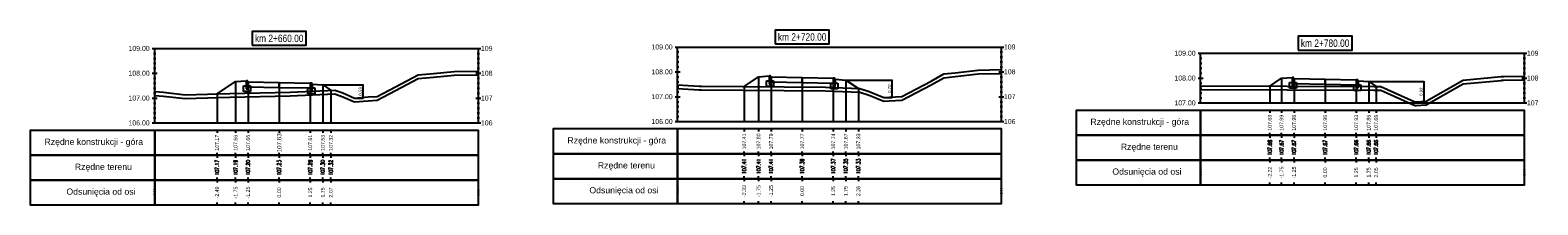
# Model space of a CAD drawing. Extents: x 7537626 to 7538805, y 5722894 to 5725486.
# Tile 38 of 90: x 7538261 to 7538321, y 5725386 to 5725393. Entities that reach past the tile are written whole.
import ezdxf

# ---------------------------------------------------------------- set-up
doc = ezdxf.new("R2010")
doc.units = 0
doc.header["$PDMODE"] = 35
doc.header["$PDSIZE"] = 0.3
for name, color, linetype in [('C-DROGI-PROFILE', 7, 'Continuous'), ('C-DROGI-PROFILE-ETYKIETY', 7, 'Continuous'), ('C-DROGI-PRZEKROJE-ETYKIETY', 7, 'Continuous'), ('C-POPRZECZKA-przekrój', 2, 'Continuous'), ('C-POPRZECZKA-widok', 1, 'Continuous')]:
    doc.layers.add(name, color=color, linetype=linetype)
for name, color, linetype, true_color in [('C-humus', 7, 'Continuous', 0x003df5), ('C-Teren', 7, 'Continuous', 0x005716), ('poprzeczki', 7, 'Continuous', 0x0000d6)]:
    doc.layers.add(name, color=color, linetype=linetype, true_color=true_color)
doc.styles.add('2mm08', font='arial.ttf', dxfattribs={"width": 0.8})
doc.styles.add('opis_50', font='arial.ttf', dxfattribs={"height": 0.125})
doc.styles.get("Standard").update_dxf_attribs({"font": 'arial.ttf'})
doc.dimstyles.new('OPIS_50', dxfattribs={"dimscale": 0.5, "dimtxt": 0.125, "dimasz": 0.25, "dimexe": 0.1, "dimexo": 0.15, "dimgap": 0.1, "dimtad": 1, "dimzin": 0, "dimtxsty": 'opis_50', "dimblk": 'ARCHTICK', "dimcen": 0.15, "dimdle": 0.1, "dimaunit": 2, "dimadec": 4, "dimazin": 0, "dimtfac": 1, "dimtmove": 0, "dimatfit": 3, "dimfxl": 1, "dimarcsym": 0})

# ---------------------------------------------------------------- blocks, each defined once
blk = doc.blocks.new('_ArchTick')
at = {"color": 0, "linetype": 'ByBlock', "const_width": 0.15}
blk.add_lwpolyline([(-0.5, -0.5), (0.5, 0.5)], dxfattribs=at)
blk = doc.blocks.new('*D131')
at = {"layer": 'Defpoints', "color": 0, "transparency": 16777216}
for p in [(7538272.328, 5725390.816), (7538273.605, 5725390.282), (7538273.934, 5725390.282)]:
    blk.add_point(p, dxfattribs=at)
at = {"layer": 'poprzeczki', "color": 0, "lineweight": -2, "transparency": 16777216}
for p, q in [((7538272.343, 5725390.816), (7538273.944, 5725390.816)), ((7538273.934, 5725390.826), (7538273.934, 5725390.272)), ((7538273.62, 5725390.282), (7538273.944, 5725390.282))]:
    blk.add_line(p, q, dxfattribs=at)
at = {"layer": 'poprzeczki', "color": 0, "lineweight": -2, "transparency": 16777216, "xscale": 0.025, "yscale": 0.025, "zscale": 0.025}
for p, rotation in [((7538273.934, 5725390.816), 90), ((7538273.934, 5725390.282), 270)]:
    blk.add_blockref('_ArchTick', p, dxfattribs=dict(at, rotation=rotation))
at = {"layer": 'poprzeczki', "color": 0, "transparency": 16777216, "insert": (7538273.849, 5725390.549), "char_height": 0.125, "attachment_point": 5, "rotation": 90, "style": 'opis_50'}
blk.add_mtext('0,53', dxfattribs=at)
blk = doc.blocks.new('*D134')
at = {"layer": 'Defpoints', "color": 0, "transparency": 16777216}
for p in [(7538293.328, 5725391.009), (7538294.86, 5725390.312), (7538295.18, 5725390.312)]:
    blk.add_point(p, dxfattribs=at)
at = {"layer": 'poprzeczki', "color": 0, "lineweight": -2, "transparency": 16777216}
for p, q in [((7538293.343, 5725391.009), (7538295.19, 5725391.009)), ((7538295.18, 5725391.019), (7538295.18, 5725390.302)), ((7538294.875, 5725390.312), (7538295.19, 5725390.312))]:
    blk.add_line(p, q, dxfattribs=at)
at = {"layer": 'poprzeczki', "color": 0, "lineweight": -2, "transparency": 16777216, "xscale": 0.025, "yscale": 0.025, "zscale": 0.025}
for p, rotation in [((7538295.18, 5725391.009), 90), ((7538295.18, 5725390.312), 270)]:
    blk.add_blockref('_ArchTick', p, dxfattribs=dict(at, rotation=rotation))
at = {"layer": 'poprzeczki', "color": 0, "transparency": 16777216, "insert": (7538295.095, 5725390.661), "char_height": 0.125, "attachment_point": 5, "rotation": 90, "style": 'opis_50'}
blk.add_mtext('0,70', dxfattribs=at)
blk = doc.blocks.new('*D137')
at = {"layer": 'Defpoints', "color": 0, "transparency": 16777216}
for p in [(7538314.328, 5725390.949), (7538316.217, 5725390.13), (7538316.535, 5725390.13)]:
    blk.add_point(p, dxfattribs=at)
at = {"layer": 'poprzeczki', "color": 0, "lineweight": -2, "transparency": 16777216}
for p, q in [((7538314.343, 5725390.949), (7538316.545, 5725390.949)), ((7538316.535, 5725390.959), (7538316.535, 5725390.12)), ((7538316.232, 5725390.13), (7538316.545, 5725390.13))]:
    blk.add_line(p, q, dxfattribs=at)
at = {"layer": 'poprzeczki', "color": 0, "lineweight": -2, "transparency": 16777216, "xscale": 0.025, "yscale": 0.025, "zscale": 0.025}
for p, rotation in [((7538316.535, 5725390.949), 90), ((7538316.535, 5725390.13), 270)]:
    blk.add_blockref('_ArchTick', p, dxfattribs=dict(at, rotation=rotation))
at = {"layer": 'poprzeczki', "color": 0, "transparency": 16777216, "insert": (7538316.45, 5725390.539), "char_height": 0.125, "attachment_point": 5, "rotation": 90, "style": 'opis_50'}
blk.add_mtext('0,82', dxfattribs=at)

msp = doc.modelspace()

# ---------------------------------------------------------------- linework, layer by layer
at = {"layer": 'C-DROGI-PROFILE', "color": 7, "linetype": 'Continuous', "lineweight": -3}
for p, q in [((7538310.358, 5725389.789), (7538310.358, 5725389.689)), ((7538310.828, 5725389.789), (7538310.828, 5725389.689)), ((7538311.328, 5725389.789), (7538311.328, 5725389.689)), ((7538312.578, 5725389.789), (7538312.578, 5725389.689)), ((7538313.828, 5725389.789), (7538313.828, 5725389.689)), ((7538314.328, 5725389.789), (7538314.328, 5725389.689)), ((7538314.624, 5725389.789), (7538314.624, 5725389.689)), ((7538268.083, 5725388.983), (7538268.083, 5725388.883)), ((7538268.828, 5725388.983), (7538268.828, 5725388.883)), ((7538269.328, 5725388.983), (7538269.328, 5725388.883)), ((7538270.578, 5725388.983), (7538270.578, 5725388.883)), ((7538271.828, 5725388.983), (7538271.828, 5725388.883)), ((7538272.328, 5725388.983), (7538272.328, 5725388.883)), ((7538272.652, 5725388.983), (7538272.652, 5725388.883)), ((7538289.249, 5725389.039), (7538289.249, 5725388.939)), ((7538289.828, 5725389.039), (7538289.828, 5725388.939)), ((7538290.328, 5725389.039), (7538290.328, 5725388.939)), ((7538291.578, 5725389.039), (7538291.578, 5725388.939)), ((7538292.828, 5725389.039), (7538292.828, 5725388.939)), ((7538293.328, 5725389.039), (7538293.328, 5725388.939)), ((7538293.835, 5725389.039), (7538293.835, 5725388.939)), ((7538310.358, 5725388.789), (7538310.358, 5725388.889)), ((7538310.358, 5725388.789), (7538310.358, 5725388.689)), ((7538310.828, 5725388.789), (7538310.828, 5725388.889)), ((7538310.828, 5725388.789), (7538310.828, 5725388.689)), ((7538311.328, 5725388.789), (7538311.328, 5725388.889)), ((7538311.328, 5725388.789), (7538311.328, 5725388.689)), ((7538312.578, 5725388.789), (7538312.578, 5725388.889)), ((7538312.578, 5725388.789), (7538312.578, 5725388.689)), ((7538313.828, 5725388.789), (7538313.828, 5725388.889)), ((7538313.828, 5725388.789), (7538313.828, 5725388.689)), ((7538314.328, 5725388.789), (7538314.328, 5725388.889)), ((7538314.328, 5725388.789), (7538314.328, 5725388.689)), ((7538314.624, 5725388.789), (7538314.624, 5725388.889)), ((7538314.624, 5725388.789), (7538314.624, 5725388.689)), ((7538268.083, 5725387.983), (7538268.083, 5725388.083)), ((7538268.083, 5725387.983), (7538268.083, 5725387.883)), ((7538268.828, 5725387.983), (7538268.828, 5725388.083)), ((7538268.828, 5725387.983), (7538268.828, 5725387.883)), ((7538269.328, 5725387.983), (7538269.328, 5725388.083)), ((7538269.328, 5725387.983), (7538269.328, 5725387.883)), ((7538270.578, 5725387.983), (7538270.578, 5725388.083)), ((7538270.578, 5725387.983), (7538270.578, 5725387.883)), ((7538271.828, 5725387.983), (7538271.828, 5725388.083)), ((7538271.828, 5725387.983), (7538271.828, 5725387.883)), ((7538272.328, 5725387.983), (7538272.328, 5725388.083)), ((7538272.328, 5725387.983), (7538272.328, 5725387.883)), ((7538272.652, 5725387.983), (7538272.652, 5725388.083)), ((7538272.652, 5725387.983), (7538272.652, 5725387.883)), ((7538289.249, 5725388.039), (7538289.249, 5725388.139)), ((7538289.249, 5725388.039), (7538289.249, 5725387.939)), ((7538289.828, 5725388.039), (7538289.828, 5725388.139)), ((7538289.828, 5725388.039), (7538289.828, 5725387.939)), ((7538290.328, 5725388.039), (7538290.328, 5725388.139)), ((7538290.328, 5725388.039), (7538290.328, 5725387.939)), ((7538291.578, 5725388.039), (7538291.578, 5725388.139)), ((7538291.578, 5725388.039), (7538291.578, 5725387.939)), ((7538292.828, 5725388.039), (7538292.828, 5725388.139)), ((7538292.828, 5725388.039), (7538292.828, 5725387.939)), ((7538293.328, 5725388.039), (7538293.328, 5725388.139)), ((7538293.328, 5725388.039), (7538293.328, 5725387.939)), ((7538293.835, 5725388.039), (7538293.835, 5725388.139)), ((7538293.835, 5725388.039), (7538293.835, 5725387.939)), ((7538310.358, 5725387.789), (7538310.358, 5725387.889)), ((7538310.358, 5725387.789), (7538310.358, 5725387.689)), ((7538310.828, 5725387.789), (7538310.828, 5725387.889)), ((7538310.828, 5725387.789), (7538310.828, 5725387.689)), ((7538311.328, 5725387.789), (7538311.328, 5725387.889)), ((7538311.328, 5725387.789), (7538311.328, 5725387.689)), ((7538312.578, 5725387.789), (7538312.578, 5725387.889)), ((7538312.578, 5725387.789), (7538312.578, 5725387.689)), ((7538313.828, 5725387.789), (7538313.828, 5725387.889)), ((7538313.828, 5725387.789), (7538313.828, 5725387.689)), ((7538314.328, 5725387.789), (7538314.328, 5725387.889)), ((7538314.328, 5725387.789), (7538314.328, 5725387.689)), ((7538314.624, 5725387.789), (7538314.624, 5725387.889)), ((7538314.624, 5725387.789), (7538314.624, 5725387.689)), ((7538268.083, 5725386.983), (7538268.083, 5725387.083)), ((7538268.083, 5725386.983), (7538268.083, 5725386.883)), ((7538268.828, 5725386.983), (7538268.828, 5725387.083)), ((7538268.828, 5725386.983), (7538268.828, 5725386.883)), ((7538269.328, 5725386.983), (7538269.328, 5725387.083)), ((7538269.328, 5725386.983), (7538269.328, 5725386.883)), ((7538270.578, 5725386.983), (7538270.578, 5725387.083)), ((7538270.578, 5725386.983), (7538270.578, 5725386.883)), ((7538271.828, 5725386.983), (7538271.828, 5725387.083)), ((7538271.828, 5725386.983), (7538271.828, 5725386.883)), ((7538272.328, 5725386.983), (7538272.328, 5725387.083)), ((7538272.328, 5725386.983), (7538272.328, 5725386.883)), ((7538272.652, 5725386.983), (7538272.652, 5725387.083)), ((7538272.652, 5725386.983), (7538272.652, 5725386.883)), ((7538289.249, 5725387.039), (7538289.249, 5725387.139)), ((7538289.249, 5725387.039), (7538289.249, 5725386.939)), ((7538289.828, 5725387.039), (7538289.828, 5725387.139)), ((7538289.828, 5725387.039), (7538289.828, 5725386.939)), ((7538290.328, 5725387.039), (7538290.328, 5725387.139)), ((7538290.328, 5725387.039), (7538290.328, 5725386.939)), ((7538291.578, 5725387.039), (7538291.578, 5725387.139)), ((7538291.578, 5725387.039), (7538291.578, 5725386.939)), ((7538292.828, 5725387.039), (7538292.828, 5725387.139)), ((7538292.828, 5725387.039), (7538292.828, 5725386.939)), ((7538293.328, 5725387.039), (7538293.328, 5725387.139)), ((7538293.328, 5725387.039), (7538293.328, 5725386.939)), ((7538293.835, 5725387.039), (7538293.835, 5725387.139)), ((7538293.835, 5725387.039), (7538293.835, 5725386.939)), ((7538310.358, 5725386.789), (7538310.358, 5725386.889)), ((7538310.828, 5725386.789), (7538310.828, 5725386.889)), ((7538311.328, 5725386.789), (7538311.328, 5725386.889)), ((7538312.578, 5725386.789), (7538312.578, 5725386.889)), ((7538313.828, 5725386.789), (7538313.828, 5725386.889)), ((7538314.328, 5725386.789), (7538314.328, 5725386.889)), ((7538314.624, 5725386.789), (7538314.624, 5725386.889)), ((7538268.083, 5725385.983), (7538268.083, 5725386.083)), ((7538268.828, 5725385.983), (7538268.828, 5725386.083)), ((7538269.328, 5725385.983), (7538269.328, 5725386.083)), ((7538270.578, 5725385.983), (7538270.578, 5725386.083)), ((7538271.828, 5725385.983), (7538271.828, 5725386.083)), ((7538272.328, 5725385.983), (7538272.328, 5725386.083)), ((7538272.652, 5725385.983), (7538272.652, 5725386.083)), ((7538289.249, 5725386.039), (7538289.249, 5725386.139)), ((7538289.828, 5725386.039), (7538289.828, 5725386.139)), ((7538290.328, 5725386.039), (7538290.328, 5725386.139)), ((7538291.578, 5725386.039), (7538291.578, 5725386.139)), ((7538292.828, 5725386.039), (7538292.828, 5725386.139)), ((7538293.328, 5725386.039), (7538293.328, 5725386.139)), ((7538293.835, 5725386.039), (7538293.835, 5725386.139))]:
    msp.add_line(p, q, dxfattribs=at)
at = {"layer": 'C-DROGI-PROFILE', "color": 1, "linetype": 'Continuous', "lineweight": -3}
for points in [[(7538307.578, 5725388.789), (7538307.578, 5725389.789), (7538302.578, 5725389.789), (7538302.578, 5725388.789)], [(7538307.578, 5725388.789), (7538320.578, 5725388.789), (7538320.578, 5725389.789), (7538307.578, 5725389.789)], [(7538265.578, 5725387.983), (7538265.578, 5725388.983), (7538260.578, 5725388.983), (7538260.578, 5725387.983)], [(7538265.578, 5725387.983), (7538278.578, 5725387.983), (7538278.578, 5725388.983), (7538265.578, 5725388.983)], [(7538286.578, 5725388.039), (7538286.578, 5725389.039), (7538281.578, 5725389.039), (7538281.578, 5725388.039)], [(7538286.578, 5725388.039), (7538299.578, 5725388.039), (7538299.578, 5725389.039), (7538286.578, 5725389.039)], [(7538307.578, 5725387.789), (7538307.578, 5725388.789), (7538302.578, 5725388.789), (7538302.578, 5725387.789)], [(7538307.578, 5725387.789), (7538320.578, 5725387.789), (7538320.578, 5725388.789), (7538307.578, 5725388.789)], [(7538265.578, 5725386.983), (7538265.578, 5725387.983), (7538260.578, 5725387.983), (7538260.578, 5725386.983)], [(7538265.578, 5725386.983), (7538278.578, 5725386.983), (7538278.578, 5725387.983), (7538265.578, 5725387.983)], [(7538286.578, 5725387.039), (7538286.578, 5725388.039), (7538281.578, 5725388.039), (7538281.578, 5725387.039)], [(7538286.578, 5725387.039), (7538299.578, 5725387.039), (7538299.578, 5725388.039), (7538286.578, 5725388.039)], [(7538307.578, 5725386.789), (7538307.578, 5725387.789), (7538302.578, 5725387.789), (7538302.578, 5725386.789)], [(7538307.578, 5725386.789), (7538320.578, 5725386.789), (7538320.578, 5725387.789), (7538307.578, 5725387.789)], [(7538265.578, 5725385.983), (7538265.578, 5725386.983), (7538260.578, 5725386.983), (7538260.578, 5725385.983)], [(7538265.578, 5725385.983), (7538278.578, 5725385.983), (7538278.578, 5725386.983), (7538265.578, 5725386.983)], [(7538286.578, 5725386.039), (7538286.578, 5725387.039), (7538281.578, 5725387.039), (7538281.578, 5725386.039)], [(7538286.578, 5725386.039), (7538299.578, 5725386.039), (7538299.578, 5725387.039), (7538286.578, 5725387.039)]]:
    msp.add_3dface(points, dxfattribs=at)
at = {"layer": 'C-DROGI-PRZEKROJE-ETYKIETY', "color": 1, "linetype": 'Continuous', "lineweight": -3}
for p, q in [((7538268.828, 5725390.946), (7538268.828, 5725389.283)), ((7538269.328, 5725390.94), (7538269.328, 5725389.283)), ((7538270.578, 5725390.915), (7538270.578, 5725389.283)), ((7538271.828, 5725390.89), (7538271.828, 5725389.283)), ((7538272.328, 5725390.816), (7538272.328, 5725389.283)), ((7538272.652, 5725390.6), (7538272.652, 5725389.283)), ((7538289.249, 5725390.753), (7538289.249, 5725389.339)), ((7538289.828, 5725391.139), (7538289.828, 5725389.339)), ((7538290.328, 5725391.133), (7538290.328, 5725389.339)), ((7538291.578, 5725391.108), (7538291.578, 5725389.339)), ((7538292.828, 5725391.083), (7538292.828, 5725389.339)), ((7538293.328, 5725391.009), (7538293.328, 5725389.339)), ((7538293.835, 5725390.671), (7538293.835, 5725389.339)), ((7538310.358, 5725390.765), (7538310.358, 5725390.089)), ((7538310.828, 5725391.079), (7538310.828, 5725390.089)), ((7538311.328, 5725391.072), (7538311.328, 5725390.089)), ((7538312.578, 5725391.047), (7538312.578, 5725390.089)), ((7538313.828, 5725391.022), (7538313.828, 5725390.089)), ((7538314.328, 5725390.949), (7538314.328, 5725390.089)), ((7538314.624, 5725390.751), (7538314.624, 5725390.089)), ((7538268.083, 5725390.45), (7538268.083, 5725389.283))]:
    msp.add_line(p, q, dxfattribs=at)
at = {"layer": 'C-humus'}
for p, q in [((7538276.769, 5725391.127), (7538277.607, 5725391.201)), ((7538277.607, 5725391.201), (7538278.578, 5725391.217)), ((7538297.72, 5725391.154), (7538298.649, 5725391.256)), ((7538298.649, 5725391.256), (7538299.578, 5725391.278)), ((7538274.516, 5725390.199), (7538275.244, 5725390.591)), ((7538275.244, 5725390.591), (7538276.158, 5725391.071)), ((7538276.158, 5725391.071), (7538276.769, 5725391.127)), ((7538286.578, 5725390.666), (7538287.446, 5725390.619)), ((7538287.446, 5725390.619), (7538287.449, 5725390.619)), ((7538287.449, 5725390.619), (7538287.455, 5725390.619)), ((7538287.455, 5725390.619), (7538287.535, 5725390.618)), ((7538287.535, 5725390.618), (7538292.514, 5725390.576)), ((7538292.514, 5725390.576), (7538293.892, 5725390.519)), ((7538295.578, 5725390.196), (7538296.753, 5725390.82)), ((7538296.753, 5725390.82), (7538297.269, 5725391.103)), ((7538297.269, 5725391.103), (7538297.72, 5725391.154)), ((7538307.578, 5725390.625), (7538314.53, 5725390.601)), ((7538314.53, 5725390.601), (7538314.743, 5725390.601)), ((7538314.743, 5725390.601), (7538314.821, 5725390.603)), ((7538314.821, 5725390.603), (7538316.153, 5725389.994)), ((7538316.638, 5725390.009), (7538318.098, 5725390.842)), ((7538318.098, 5725390.842), (7538318.127, 5725390.859)), ((7538318.127, 5725390.859), (7538319.643, 5725390.996)), ((7538319.643, 5725390.996), (7538319.675, 5725390.999)), ((7538319.675, 5725390.999), (7538319.76, 5725391.001)), ((7538319.76, 5725391.001), (7538320.578, 5725391.017)), ((7538265.578, 5725390.392), (7538265.932, 5725390.367)), ((7538265.932, 5725390.367), (7538266.802, 5725390.265)), ((7538266.802, 5725390.265), (7538268.595, 5725390.314)), ((7538268.595, 5725390.314), (7538271.019, 5725390.375)), ((7538271.019, 5725390.375), (7538272.813, 5725390.457)), ((7538272.813, 5725390.457), (7538273.14, 5725390.338)), ((7538273.14, 5725390.338), (7538273.605, 5725390.132)), ((7538273.605, 5725390.132), (7538274.148, 5725390.177)), ((7538274.148, 5725390.177), (7538274.516, 5725390.199)), ((7538293.892, 5725390.519), (7538294.271, 5725390.403)), ((7538294.271, 5725390.403), (7538294.86, 5725390.162)), ((7538294.86, 5725390.162), (7538295.074, 5725390.169)), ((7538295.074, 5725390.169), (7538295.578, 5725390.196)), ((7538316.153, 5725389.994), (7538316.199, 5725389.978)), ((7538316.199, 5725389.978), (7538316.217, 5725389.98)), ((7538316.217, 5725389.98), (7538316.638, 5725390.009))]:
    msp.add_line(p, q, dxfattribs=at)
at = {"layer": 'C-POPRZECZKA-przekrój', "color": 2, "linetype": 'Continuous', "lineweight": -3}
for p, q in [((7538289.828, 5725391.139), (7538290.248, 5725391.173)), ((7538290.288, 5725391.173), (7538290.248, 5725391.173)), ((7538290.248, 5725391.173), (7538290.248, 5725390.843)), ((7538290.293, 5725391.172), (7538290.288, 5725391.173)), ((7538290.302, 5725391.17), (7538290.293, 5725391.172)), ((7538290.31, 5725391.166), (7538290.302, 5725391.17)), ((7538268.083, 5725390.45), (7538268.828, 5725390.946)), ((7538268.828, 5725390.946), (7538269.248, 5725390.98)), ((7538269.148, 5725390.55), (7538269.148, 5725390.78)), ((7538269.148, 5725390.78), (7538269.248, 5725390.78)), ((7538269.288, 5725390.98), (7538269.248, 5725390.98)), ((7538269.248, 5725390.98), (7538269.248, 5725390.65)), ((7538269.248, 5725390.78), (7538269.248, 5725390.68)), ((7538269.248, 5725390.68), (7538269.328, 5725390.68)), ((7538269.248, 5725390.65), (7538269.328, 5725390.65)), ((7538269.293, 5725390.979), (7538269.288, 5725390.98)), ((7538269.302, 5725390.977), (7538269.293, 5725390.979)), ((7538269.31, 5725390.973), (7538269.302, 5725390.977)), ((7538269.316, 5725390.968), (7538269.31, 5725390.973)), ((7538269.32, 5725390.963), (7538269.316, 5725390.968)), ((7538269.325, 5725390.955), (7538269.32, 5725390.963)), ((7538269.327, 5725390.947), (7538269.325, 5725390.955)), ((7538269.328, 5725390.94), (7538269.327, 5725390.947)), ((7538269.328, 5725390.94), (7538270.578, 5725390.915)), ((7538269.328, 5725390.94), (7538269.329, 5725390.74)), ((7538269.328, 5725390.65), (7538269.328, 5725390.94)), ((7538269.328, 5725390.94), (7538269.328, 5725390.78)), ((7538269.328, 5725390.78), (7538269.428, 5725390.78)), ((7538269.329, 5725390.74), (7538270.578, 5725390.715)), ((7538269.428, 5725390.78), (7538269.428, 5725390.55)), ((7538270.578, 5725390.715), (7538270.578, 5725390.915)), ((7538270.578, 5725390.915), (7538271.828, 5725390.89)), ((7538270.578, 5725390.715), (7538271.827, 5725390.69)), ((7538271.728, 5725390.46), (7538271.728, 5725390.69)), ((7538271.728, 5725390.69), (7538271.828, 5725390.69)), ((7538271.828, 5725390.89), (7538271.827, 5725390.69)), ((7538271.868, 5725390.89), (7538271.828, 5725390.89)), ((7538271.828, 5725390.89), (7538271.828, 5725390.56)), ((7538271.828, 5725390.69), (7538271.828, 5725390.59)), ((7538271.828, 5725390.59), (7538271.908, 5725390.59)), ((7538271.873, 5725390.889), (7538271.868, 5725390.89)), ((7538271.882, 5725390.887), (7538271.873, 5725390.889)), ((7538271.89, 5725390.883), (7538271.882, 5725390.887)), ((7538271.896, 5725390.878), (7538271.89, 5725390.883)), ((7538271.9, 5725390.873), (7538271.896, 5725390.878)), ((7538271.905, 5725390.865), (7538271.9, 5725390.873)), ((7538271.907, 5725390.857), (7538271.905, 5725390.865)), ((7538271.908, 5725390.85), (7538271.907, 5725390.857)), ((7538271.908, 5725390.56), (7538271.908, 5725390.85)), ((7538271.908, 5725390.85), (7538271.908, 5725390.69)), ((7538271.908, 5725390.85), (7538272.328, 5725390.816)), ((7538271.908, 5725390.69), (7538272.008, 5725390.69)), ((7538272.008, 5725390.69), (7538272.008, 5725390.46)), ((7538272.328, 5725390.816), (7538272.652, 5725390.6)), ((7538289.249, 5725390.753), (7538289.828, 5725391.139)), ((7538290.148, 5725390.743), (7538290.148, 5725390.973)), ((7538290.148, 5725390.973), (7538290.248, 5725390.973)), ((7538290.428, 5725390.743), (7538290.148, 5725390.743)), ((7538290.248, 5725390.973), (7538290.248, 5725390.873)), ((7538290.248, 5725390.873), (7538290.328, 5725390.873)), ((7538290.248, 5725390.843), (7538290.328, 5725390.843)), ((7538290.316, 5725391.161), (7538290.31, 5725391.166)), ((7538290.32, 5725391.156), (7538290.316, 5725391.161)), ((7538290.325, 5725391.148), (7538290.32, 5725391.156)), ((7538290.327, 5725391.14), (7538290.325, 5725391.148)), ((7538290.328, 5725391.133), (7538290.327, 5725391.14)), ((7538290.328, 5725391.133), (7538291.578, 5725391.108)), ((7538290.328, 5725391.133), (7538290.329, 5725390.933)), ((7538290.328, 5725390.843), (7538290.328, 5725391.133)), ((7538290.328, 5725391.133), (7538290.328, 5725390.973)), ((7538290.328, 5725390.973), (7538290.428, 5725390.973)), ((7538290.329, 5725390.933), (7538291.578, 5725390.908)), ((7538290.428, 5725390.973), (7538290.428, 5725390.743)), ((7538291.578, 5725390.908), (7538291.578, 5725391.108)), ((7538291.578, 5725391.108), (7538292.828, 5725391.083)), ((7538291.578, 5725390.908), (7538292.827, 5725390.883)), ((7538292.728, 5725390.653), (7538292.728, 5725390.883)), ((7538292.728, 5725390.883), (7538292.828, 5725390.883)), ((7538293.008, 5725390.653), (7538292.728, 5725390.653)), ((7538292.828, 5725391.083), (7538292.827, 5725390.883)), ((7538292.868, 5725391.083), (7538292.828, 5725391.083)), ((7538292.828, 5725391.083), (7538292.828, 5725390.753)), ((7538292.828, 5725390.883), (7538292.828, 5725390.783)), ((7538292.828, 5725390.783), (7538292.908, 5725390.783)), ((7538292.828, 5725390.753), (7538292.908, 5725390.753)), ((7538292.873, 5725391.082), (7538292.868, 5725391.083)), ((7538292.882, 5725391.08), (7538292.873, 5725391.082)), ((7538292.89, 5725391.076), (7538292.882, 5725391.08)), ((7538292.896, 5725391.071), (7538292.89, 5725391.076)), ((7538292.9, 5725391.066), (7538292.896, 5725391.071)), ((7538292.905, 5725391.058), (7538292.9, 5725391.066)), ((7538292.907, 5725391.05), (7538292.905, 5725391.058)), ((7538292.908, 5725391.043), (7538292.907, 5725391.05)), ((7538292.908, 5725390.753), (7538292.908, 5725391.043)), ((7538292.908, 5725391.043), (7538292.908, 5725390.883)), ((7538292.908, 5725391.043), (7538293.328, 5725391.009)), ((7538292.908, 5725390.883), (7538293.008, 5725390.883)), ((7538293.008, 5725390.883), (7538293.008, 5725390.653)), ((7538293.328, 5725391.009), (7538293.835, 5725390.671)), ((7538310.358, 5725390.765), (7538310.828, 5725391.079)), ((7538310.828, 5725391.079), (7538311.248, 5725391.112)), ((7538311.148, 5725390.682), (7538311.148, 5725390.912)), ((7538311.148, 5725390.912), (7538311.248, 5725390.912)), ((7538311.428, 5725390.682), (7538311.148, 5725390.682)), ((7538311.288, 5725391.112), (7538311.248, 5725391.112)), ((7538311.248, 5725391.112), (7538311.248, 5725390.782)), ((7538311.248, 5725390.912), (7538311.248, 5725390.812)), ((7538311.248, 5725390.812), (7538311.328, 5725390.812)), ((7538311.248, 5725390.782), (7538311.328, 5725390.782)), ((7538311.293, 5725391.112), (7538311.288, 5725391.112)), ((7538311.302, 5725391.11), (7538311.293, 5725391.112)), ((7538311.31, 5725391.105), (7538311.302, 5725391.11)), ((7538311.316, 5725391.1), (7538311.31, 5725391.105)), ((7538311.32, 5725391.095), (7538311.316, 5725391.1)), ((7538311.325, 5725391.088), (7538311.32, 5725391.095)), ((7538311.327, 5725391.08), (7538311.325, 5725391.088)), ((7538311.328, 5725391.072), (7538311.327, 5725391.08)), ((7538311.328, 5725391.072), (7538312.578, 5725391.047)), ((7538311.328, 5725391.072), (7538311.329, 5725390.872)), ((7538311.328, 5725390.782), (7538311.328, 5725391.072)), ((7538311.328, 5725391.072), (7538311.328, 5725390.912)), ((7538311.328, 5725390.912), (7538311.428, 5725390.912)), ((7538311.329, 5725390.872), (7538312.578, 5725390.847)), ((7538311.428, 5725390.912), (7538311.428, 5725390.682)), ((7538312.578, 5725390.847), (7538312.578, 5725391.047)), ((7538312.578, 5725391.047), (7538313.828, 5725391.022)), ((7538312.578, 5725390.847), (7538313.827, 5725390.822)), ((7538313.728, 5725390.592), (7538313.728, 5725390.822)), ((7538313.728, 5725390.822), (7538313.828, 5725390.822)), ((7538314.008, 5725390.592), (7538313.728, 5725390.592)), ((7538313.828, 5725391.022), (7538313.827, 5725390.822)), ((7538313.868, 5725391.022), (7538313.828, 5725391.022)), ((7538313.828, 5725391.022), (7538313.828, 5725390.692)), ((7538313.828, 5725390.822), (7538313.828, 5725390.722)), ((7538313.828, 5725390.722), (7538313.908, 5725390.722)), ((7538313.828, 5725390.692), (7538313.908, 5725390.692)), ((7538313.873, 5725391.022), (7538313.868, 5725391.022)), ((7538313.882, 5725391.02), (7538313.873, 5725391.022)), ((7538313.89, 5725391.015), (7538313.882, 5725391.02)), ((7538313.896, 5725391.01), (7538313.89, 5725391.015)), ((7538313.9, 5725391.005), (7538313.896, 5725391.01)), ((7538313.905, 5725390.998), (7538313.9, 5725391.005)), ((7538313.907, 5725390.99), (7538313.905, 5725390.998)), ((7538313.908, 5725390.982), (7538313.907, 5725390.99)), ((7538313.908, 5725390.692), (7538313.908, 5725390.982)), ((7538313.908, 5725390.982), (7538313.908, 5725390.822)), ((7538313.908, 5725390.982), (7538314.328, 5725390.949)), ((7538313.908, 5725390.822), (7538314.008, 5725390.822)), ((7538314.008, 5725390.822), (7538314.008, 5725390.592)), ((7538314.328, 5725390.949), (7538314.624, 5725390.751)), ((7538269.428, 5725390.55), (7538269.148, 5725390.55)), ((7538272.008, 5725390.46), (7538271.728, 5725390.46)), ((7538271.828, 5725390.56), (7538271.908, 5725390.56))]:
    msp.add_line(p, q, dxfattribs=at)
at = {"layer": 'C-POPRZECZKA-widok', "color": 1, "linetype": 'Continuous', "lineweight": -3}
for p, q in [((7538265.478, 5725392.283), (7538278.678, 5725392.283)), ((7538265.528, 5725392.083), (7538265.628, 5725392.083)), ((7538265.528, 5725391.883), (7538265.628, 5725391.883)), ((7538265.578, 5725389.283), (7538265.578, 5725392.283)), ((7538278.528, 5725392.083), (7538278.628, 5725392.083)), ((7538278.528, 5725391.883), (7538278.628, 5725391.883)), ((7538278.578, 5725389.283), (7538278.578, 5725392.283)), ((7538286.478, 5725392.339), (7538299.678, 5725392.339)), ((7538286.528, 5725392.139), (7538286.628, 5725392.139)), ((7538286.528, 5725391.939), (7538286.628, 5725391.939)), ((7538286.578, 5725389.339), (7538286.578, 5725392.339)), ((7538299.528, 5725392.139), (7538299.628, 5725392.139)), ((7538299.528, 5725391.939), (7538299.628, 5725391.939)), ((7538299.578, 5725389.339), (7538299.578, 5725392.339)), ((7538307.478, 5725392.089), (7538320.678, 5725392.089)), ((7538307.528, 5725391.889), (7538307.628, 5725391.889)), ((7538307.578, 5725390.089), (7538307.578, 5725392.089)), ((7538320.528, 5725391.889), (7538320.628, 5725391.889)), ((7538320.578, 5725390.089), (7538320.578, 5725392.089)), ((7538265.478, 5725391.283), (7538265.678, 5725391.283)), ((7538265.528, 5725391.683), (7538265.628, 5725391.683)), ((7538265.528, 5725391.483), (7538265.628, 5725391.483)), ((7538265.528, 5725391.283), (7538265.628, 5725391.283)), ((7538278.478, 5725391.283), (7538278.678, 5725391.283)), ((7538278.528, 5725391.683), (7538278.628, 5725391.683)), ((7538278.528, 5725391.483), (7538278.628, 5725391.483)), ((7538278.528, 5725391.283), (7538278.628, 5725391.283)), ((7538286.478, 5725391.339), (7538286.678, 5725391.339)), ((7538286.528, 5725391.739), (7538286.628, 5725391.739)), ((7538286.528, 5725391.539), (7538286.628, 5725391.539)), ((7538286.528, 5725391.339), (7538286.628, 5725391.339)), ((7538299.478, 5725391.339), (7538299.678, 5725391.339)), ((7538299.528, 5725391.739), (7538299.628, 5725391.739)), ((7538299.528, 5725391.539), (7538299.628, 5725391.539)), ((7538299.528, 5725391.339), (7538299.628, 5725391.339)), ((7538307.528, 5725391.689), (7538307.628, 5725391.689)), ((7538307.528, 5725391.489), (7538307.628, 5725391.489)), ((7538307.528, 5725391.289), (7538307.628, 5725391.289)), ((7538320.528, 5725391.689), (7538320.628, 5725391.689)), ((7538320.528, 5725391.489), (7538320.628, 5725391.489)), ((7538320.528, 5725391.289), (7538320.628, 5725391.289)), ((7538265.528, 5725391.083), (7538265.628, 5725391.083)), ((7538265.528, 5725390.883), (7538265.628, 5725390.883)), ((7538265.528, 5725390.683), (7538265.628, 5725390.683)), ((7538278.528, 5725391.083), (7538278.628, 5725391.083)), ((7538278.528, 5725390.883), (7538278.628, 5725390.883)), ((7538278.528, 5725390.683), (7538278.628, 5725390.683)), ((7538286.528, 5725391.139), (7538286.628, 5725391.139)), ((7538286.528, 5725390.939), (7538286.628, 5725390.939)), ((7538286.528, 5725390.739), (7538286.628, 5725390.739)), ((7538299.528, 5725391.139), (7538299.628, 5725391.139)), ((7538299.528, 5725390.939), (7538299.628, 5725390.939)), ((7538299.528, 5725390.739), (7538299.628, 5725390.739)), ((7538307.478, 5725391.089), (7538307.678, 5725391.089)), ((7538307.528, 5725391.089), (7538307.628, 5725391.089)), ((7538307.528, 5725390.889), (7538307.628, 5725390.889)), ((7538307.528, 5725390.689), (7538307.628, 5725390.689)), ((7538320.478, 5725391.089), (7538320.678, 5725391.089)), ((7538320.528, 5725391.089), (7538320.628, 5725391.089)), ((7538320.528, 5725390.889), (7538320.628, 5725390.889)), ((7538320.528, 5725390.689), (7538320.628, 5725390.689)), ((7538265.478, 5725390.283), (7538265.678, 5725390.283)), ((7538265.528, 5725390.483), (7538265.628, 5725390.483)), ((7538265.528, 5725390.283), (7538265.628, 5725390.283)), ((7538265.528, 5725390.083), (7538265.628, 5725390.083)), ((7538278.478, 5725390.283), (7538278.678, 5725390.283)), ((7538278.528, 5725390.483), (7538278.628, 5725390.483)), ((7538278.528, 5725390.283), (7538278.628, 5725390.283)), ((7538278.528, 5725390.083), (7538278.628, 5725390.083)), ((7538286.478, 5725390.339), (7538286.678, 5725390.339)), ((7538286.528, 5725390.539), (7538286.628, 5725390.539)), ((7538286.528, 5725390.339), (7538286.628, 5725390.339)), ((7538286.528, 5725390.139), (7538286.628, 5725390.139)), ((7538299.478, 5725390.339), (7538299.678, 5725390.339)), ((7538299.528, 5725390.539), (7538299.628, 5725390.539)), ((7538299.528, 5725390.339), (7538299.628, 5725390.339)), ((7538299.528, 5725390.139), (7538299.628, 5725390.139)), ((7538307.478, 5725390.089), (7538320.678, 5725390.089)), ((7538307.528, 5725390.489), (7538307.628, 5725390.489)), ((7538307.528, 5725390.289), (7538307.628, 5725390.289)), ((7538320.528, 5725390.489), (7538320.628, 5725390.489)), ((7538320.528, 5725390.289), (7538320.628, 5725390.289)), ((7538265.528, 5725389.883), (7538265.628, 5725389.883)), ((7538265.528, 5725389.683), (7538265.628, 5725389.683)), ((7538265.528, 5725389.483), (7538265.628, 5725389.483)), ((7538278.528, 5725389.883), (7538278.628, 5725389.883)), ((7538278.528, 5725389.683), (7538278.628, 5725389.683)), ((7538278.528, 5725389.483), (7538278.628, 5725389.483)), ((7538286.528, 5725389.939), (7538286.628, 5725389.939)), ((7538286.528, 5725389.739), (7538286.628, 5725389.739)), ((7538286.528, 5725389.539), (7538286.628, 5725389.539)), ((7538299.528, 5725389.939), (7538299.628, 5725389.939)), ((7538299.528, 5725389.739), (7538299.628, 5725389.739)), ((7538299.528, 5725389.539), (7538299.628, 5725389.539)), ((7538265.478, 5725389.283), (7538278.678, 5725389.283)), ((7538286.478, 5725389.339), (7538299.678, 5725389.339))]:
    msp.add_line(p, q, dxfattribs=at)
at = {"layer": 'C-POPRZECZKA-widok', "color": 3, "linetype": 'Continuous', "lineweight": -3}
for points in [[(7538290.498, 5725392.464), (7538292.658, 5725392.464), (7538292.658, 5725393.02), (7538290.498, 5725393.02)], [(7538269.498, 5725392.408), (7538271.658, 5725392.408), (7538271.658, 5725392.964), (7538269.498, 5725392.964)], [(7538311.498, 5725392.214), (7538313.658, 5725392.214), (7538313.658, 5725392.77), (7538311.498, 5725392.77)]]:
    msp.add_3dface(points, dxfattribs=at)
at = {"layer": 'C-Teren'}
for p, q in [((7538275.244, 5725390.741), (7538276.158, 5725391.221)), ((7538276.158, 5725391.221), (7538276.769, 5725391.277)), ((7538276.769, 5725391.277), (7538277.607, 5725391.351)), ((7538277.607, 5725391.351), (7538278.578, 5725391.367)), ((7538296.753, 5725390.97), (7538297.269, 5725391.253)), ((7538297.269, 5725391.253), (7538297.72, 5725391.304)), ((7538297.72, 5725391.304), (7538298.649, 5725391.406)), ((7538298.649, 5725391.406), (7538299.578, 5725391.428)), ((7538271.019, 5725390.525), (7538272.813, 5725390.607)), ((7538272.813, 5725390.607), (7538273.14, 5725390.488)), ((7538274.516, 5725390.349), (7538275.244, 5725390.741)), ((7538286.578, 5725390.816), (7538287.446, 5725390.769)), ((7538287.446, 5725390.769), (7538287.449, 5725390.769)), ((7538287.449, 5725390.769), (7538287.455, 5725390.769)), ((7538287.455, 5725390.769), (7538287.535, 5725390.768)), ((7538287.535, 5725390.768), (7538292.514, 5725390.726)), ((7538292.514, 5725390.726), (7538293.892, 5725390.669)), ((7538293.892, 5725390.669), (7538294.271, 5725390.553)), ((7538295.578, 5725390.346), (7538296.753, 5725390.97)), ((7538307.578, 5725390.775), (7538314.53, 5725390.751)), ((7538314.53, 5725390.751), (7538314.743, 5725390.751)), ((7538314.743, 5725390.751), (7538314.821, 5725390.753)), ((7538314.821, 5725390.753), (7538316.153, 5725390.144)), ((7538316.638, 5725390.159), (7538318.098, 5725390.992)), ((7538318.098, 5725390.992), (7538318.127, 5725391.009)), ((7538318.127, 5725391.009), (7538319.643, 5725391.146)), ((7538319.643, 5725391.146), (7538319.675, 5725391.149)), ((7538319.675, 5725391.149), (7538319.76, 5725391.151)), ((7538319.76, 5725391.151), (7538320.578, 5725391.167)), ((7538265.578, 5725390.542), (7538265.932, 5725390.517)), ((7538265.932, 5725390.517), (7538266.802, 5725390.415)), ((7538266.802, 5725390.415), (7538268.595, 5725390.464)), ((7538268.595, 5725390.464), (7538271.019, 5725390.525)), ((7538273.14, 5725390.488), (7538273.605, 5725390.282)), ((7538273.605, 5725390.282), (7538274.148, 5725390.327)), ((7538274.148, 5725390.327), (7538274.516, 5725390.349)), ((7538294.271, 5725390.553), (7538294.86, 5725390.312)), ((7538294.86, 5725390.312), (7538295.074, 5725390.319)), ((7538295.074, 5725390.319), (7538295.578, 5725390.346)), ((7538316.153, 5725390.144), (7538316.199, 5725390.128)), ((7538316.199, 5725390.128), (7538316.217, 5725390.13)), ((7538316.217, 5725390.13), (7538316.638, 5725390.159))]:
    msp.add_line(p, q, dxfattribs=at)

# ---------------------------------------------------------------- texts
at = {"layer": 'C-DROGI-PROFILE', "color": 2}
for s, p in [('Rzędne konstrukcji - góra', (7538303.153, 5725389.206)), ('Rzędne konstrukcji - góra', (7538282.153, 5725388.456)), ('Rzędne konstrukcji - góra', (7538261.153, 5725388.4)), ('Rzędne terenu', (7538304.373, 5725388.2)), ('Rzędne terenu', (7538262.373, 5725387.394)), ('Rzędne terenu', (7538283.373, 5725387.45)), ('Odsunięcia od osi', (7538304.034, 5725387.2)), ('Odsunięcia od osi', (7538262.034, 5725386.394)), ('Odsunięcia od osi', (7538283.034, 5725386.45))]:
    msp.add_text(s, height=0.25, dxfattribs=at).set_placement(p)
at = {"layer": 'C-DROGI-PROFILE-ETYKIETY', "color": 1, "linetype": 'Continuous', "lineweight": -3, "attachment_point": 5, "rotation": 90, "style": '2mm08'}
for s, insert, char_height in [('107.68', (7538310.358, 5725389.289), 0.15), ('107.99', (7538310.828, 5725389.289), 0.15), ('107.98', (7538311.328, 5725389.289), 0.15), ('107.96', (7538312.578, 5725389.289), 0.15), ('107.93', (7538313.828, 5725389.289), 0.15), ('107.86', (7538314.328, 5725389.289), 0.15), ('107.66', (7538314.624, 5725389.289), 0.15), ('107.17', (7538268.083, 5725388.483), 0.15), ('107.66', (7538268.828, 5725388.483), 0.15), ('107.66', (7538269.328, 5725388.483), 0.15), ('107.63', (7538270.578, 5725388.483), 0.18), ('107.61', (7538271.828, 5725388.483), 0.15), ('107.53', (7538272.328, 5725388.483), 0.15), ('107.32', (7538272.652, 5725388.483), 0.15), ('107.41', (7538289.249, 5725388.539), 0.15), ('107.80', (7538289.828, 5725388.539), 0.15), ('107.79', (7538290.328, 5725388.539), 0.15), ('107.77', (7538291.578, 5725388.539), 0.15), ('107.74', (7538292.828, 5725388.539), 0.15), ('107.67', (7538293.328, 5725388.539), 0.15), ('107.33', (7538293.835, 5725388.539), 0.15), ('{\\Fsimplex.shx|c238;107.68}', (7538310.358, 5725388.289), 0.15), ('{\\Fsimplex.shx|c238;107.67}', (7538310.828, 5725388.289), 0.15), ('{\\Fsimplex.shx|c238;107.67}', (7538311.328, 5725388.289), 0.15), ('{\\Fsimplex.shx|c238;107.67}', (7538312.578, 5725388.289), 0.15), ('{\\Fsimplex.shx|c238;107.66}', (7538313.828, 5725388.289), 0.15), ('{\\Fsimplex.shx|c238;107.66}', (7538314.328, 5725388.289), 0.15), ('{\\Fsimplex.shx|c238;107.66}', (7538314.624, 5725388.289), 0.15), ('{\\Fsimplex.shx|c238;107.17}', (7538268.083, 5725387.483), 0.15), ('{\\Fsimplex.shx|c238;107.19}', (7538268.828, 5725387.483), 0.15), ('{\\Fsimplex.shx|c238;107.20}', (7538269.328, 5725387.483), 0.15), ('{\\Fsimplex.shx|c238;107.23}', (7538270.578, 5725387.483), 0.15), ('{\\Fsimplex.shx|c238;107.28}', (7538271.828, 5725387.483), 0.15), ('{\\Fsimplex.shx|c238;107.30}', (7538272.328, 5725387.483), 0.15), ('{\\Fsimplex.shx|c238;107.32}', (7538272.652, 5725387.483), 0.15), ('{\\Fsimplex.shx|c238;107.41}', (7538289.249, 5725387.539), 0.15), ('{\\Fsimplex.shx|c238;107.41}', (7538289.828, 5725387.539), 0.15), ('{\\Fsimplex.shx|c238;107.41}', (7538290.328, 5725387.539), 0.15), ('{\\Fsimplex.shx|c238;107.39}', (7538291.578, 5725387.539), 0.15), ('{\\Fsimplex.shx|c238;107.37}', (7538292.828, 5725387.539), 0.15), ('{\\Fsimplex.shx|c238;107.35}', (7538293.328, 5725387.539), 0.15), ('{\\Fsimplex.shx|c238;107.33}', (7538293.835, 5725387.539), 0.15), ('-2.22', (7538310.358, 5725387.289), 0.15), ('-1.75', (7538310.828, 5725387.289), 0.15), ('-1.25', (7538311.328, 5725387.289), 0.15), ('0.00', (7538312.578, 5725387.289), 0.15), ('1.25', (7538313.828, 5725387.289), 0.15), ('1.75', (7538314.328, 5725387.289), 0.15), ('2.05', (7538314.624, 5725387.289), 0.15), ('-2.49', (7538268.083, 5725386.483), 0.15), ('-1.75', (7538268.828, 5725386.483), 0.15), ('-1.25', (7538269.328, 5725386.483), 0.15), ('0.00', (7538270.578, 5725386.483), 0.15), ('1.25', (7538271.828, 5725386.483), 0.15), ('1.75', (7538272.328, 5725386.483), 0.15), ('2.07', (7538272.652, 5725386.483), 0.15), ('-2.33', (7538289.249, 5725386.539), 0.15), ('-1.75', (7538289.828, 5725386.539), 0.15), ('-1.25', (7538290.328, 5725386.539), 0.15), ('0.00', (7538291.578, 5725386.539), 0.15), ('1.25', (7538292.828, 5725386.539), 0.15), ('1.75', (7538293.328, 5725386.539), 0.15), ('2.26', (7538293.835, 5725386.539), 0.15)]:
    msp.add_mtext(s, dxfattribs=dict(at, insert=insert, char_height=char_height))
at = {"layer": 'C-DROGI-PROFILE-ETYKIETY', "color": 7, "linetype": 'Continuous', "lineweight": -3, "char_height": 0.1, "attachment_point": 5, "rotation": 90, "style": '2mm08'}
for s, insert in [('-5.00', (7538307.578, 5725387.289)), ('8.00', (7538320.578, 5725387.289)), ('-5.00', (7538265.578, 5725386.483)), ('8.00', (7538278.578, 5725386.483)), ('-5.00', (7538286.578, 5725386.539)), ('8.00', (7538299.578, 5725386.539))]:
    msp.add_mtext(s, dxfattribs=dict(at, insert=insert))
at = {"layer": 'C-POPRZECZKA-widok', "color": 3, "linetype": 'Continuous', "lineweight": -3, "char_height": 0.3, "attachment_point": 8, "style": '2mm08'}
for s, insert in [('km 2+720.00', (7538291.578, 5725392.589)), ('km 2+660.00', (7538270.578, 5725392.533)), ('km 2+780.00', (7538312.578, 5725392.339))]:
    msp.add_mtext(s, dxfattribs=dict(at, insert=insert))
at = {"layer": 'C-POPRZECZKA-widok', "color": 1, "linetype": 'Continuous', "lineweight": -3, "char_height": 0.2, "attachment_point": 6, "style": '2mm08'}
for s, insert in [('109.00', (7538265.378, 5725392.283)), ('109.00', (7538286.378, 5725392.339)), ('109.00', (7538307.378, 5725392.089)), ('108.00', (7538265.378, 5725391.283)), ('108.00', (7538286.378, 5725391.339)), ('108.00', (7538307.378, 5725391.089)), ('107.00', (7538265.378, 5725390.283)), ('107.00', (7538286.378, 5725390.339)), ('107.00', (7538307.378, 5725390.089)), ('106.00', (7538265.378, 5725389.283)), ('106.00', (7538286.378, 5725389.339))]:
    msp.add_mtext(s, dxfattribs=dict(at, insert=insert))
at = {"layer": 'C-POPRZECZKA-widok', "color": 1, "linetype": 'Continuous', "lineweight": -3, "char_height": 0.2, "attachment_point": 4}
for s, insert in [('109', (7538278.678, 5725392.283)), ('109', (7538299.678, 5725392.339)), ('109', (7538320.678, 5725392.089)), ('108', (7538278.678, 5725391.283)), ('108', (7538299.678, 5725391.339)), ('108', (7538320.678, 5725391.089)), ('107', (7538278.678, 5725390.283)), ('107', (7538299.678, 5725390.339)), ('107', (7538320.678, 5725390.089)), ('106', (7538278.678, 5725389.283)), ('106', (7538299.678, 5725389.339))]:
    msp.add_mtext(s, dxfattribs=dict(at, insert=insert))

# ---------------------------------------------------------------- dimensions: what is measured, and where the dimension line sits
at = {"layer": 'poprzeczki'}
for base, p1, p2, picture, middle in [((7538273.934, 5725390.282), (7538272.328, 5725390.816), (7538273.605, 5725390.282), '*D131', (7538273.849, 5725390.549)), ((7538295.18, 5725390.312), (7538293.328, 5725391.009), (7538294.86, 5725390.312), '*D134', (7538295.095, 5725390.661)), ((7538316.535, 5725390.13), (7538314.328, 5725390.949), (7538316.217, 5725390.13), '*D137', (7538316.45, 5725390.539))]:
    dim = msp.add_linear_dim(base=base, p1=p1, p2=p2, angle=90, dimstyle='OPIS_50', override={"dimscale": 0.1}, dxfattribs=at)
    dim.commit()
    dim.dimension.update_dxf_attribs({"geometry": picture, "text_midpoint": middle})

doc.saveas('drawing.dxf')
